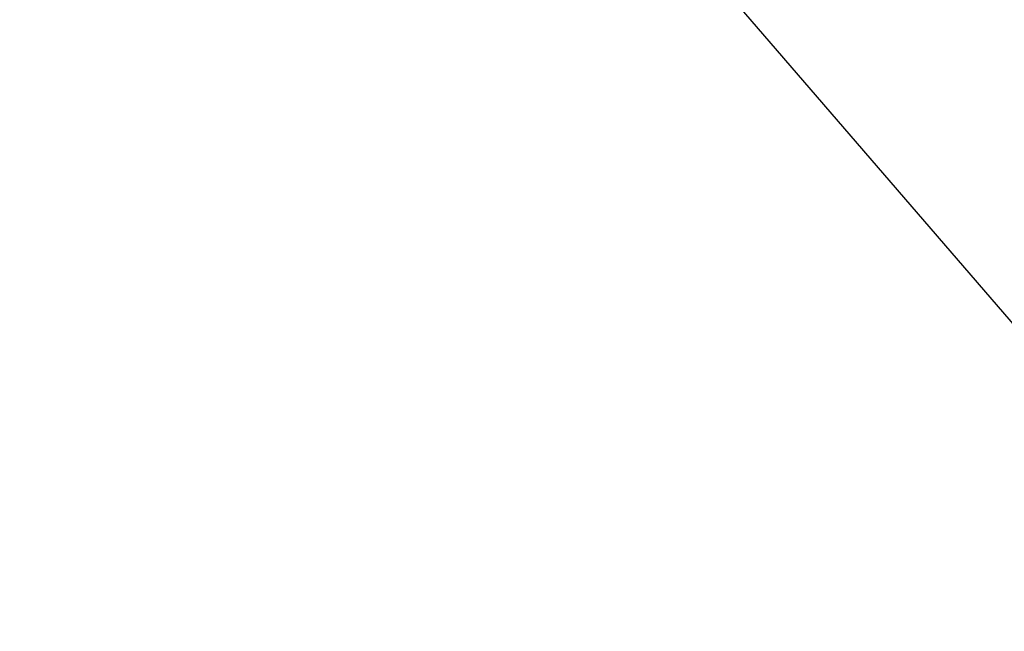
# Paper-space layout '_Trimétrica' of a CAD drawing. Header units: millimetres. Extents: x -779 to 107, y -976 to -84.
# Tile 80 of 197: x -502.23 to -492.97, y -655.4 to -649.64. Entities that reach past the tile are written whole.
import ezdxf

# ---------------------------------------------------------------- set-up
doc = ezdxf.new("R2010")
doc.units = ezdxf.units.MM

psp = doc.layouts.new('_Trimétrica')

# ---------------------------------------------------------------- linework, layer by layer
at = {"color": 7, "linetype": 'Continuous', "lineweight": 25, "flags": 128}
psp.add_lwpolyline([(-537.5692, -586.0213), (-533.2321, -594.2906), (-528.6291, -602.4729), (-523.7665, -610.5572), (-518.6509, -618.5326), (-513.2891, -626.3883), (-507.6884, -634.1137), (-501.8564, -641.6984), (-495.8009, -649.1322), (-489.5301, -656.4049), (-483.0525, -663.5069), (-476.3768, -670.4284), (-469.512, -677.1602)], dxfattribs=at)
at = {"color": 7, "linetype": 'Continuous', "lineweight": 25}
psp.add_open_spline([(-502.0853, -328.2898), (-501.3449, -327.7445), (-498.775, -325.8519), (-494.1656, -322.8665), (-488.2707, -319.3354), (-482.1806, -316.0729), (-475.919, -313.0642), (-469.4894, -310.3177), (-462.9011, -307.835), (-456.1617, -305.6191), (-449.2795, -303.6724), (-442.2628, -301.9968), (-435.1199, -300.5941), (-427.8592, -299.4657), (-420.4893, -298.6126), (-413.0187, -298.0358), (-405.4562, -297.7358), (-397.8106, -297.7128), (-390.0907, -297.967), (-382.3057, -298.4981), (-374.4646, -299.3054), (-366.5766, -300.3881), (-358.6511, -301.7451), (-350.6974, -303.3749), (-342.7249, -305.2757), (-334.7432, -307.4455), (-326.7619, -309.8817), (-318.7904, -312.5817), (-310.8385, -315.5425), (-302.9156, -318.7605), (-295.0314, -322.2322), (-287.1955, -325.9535), (-279.4174, -329.9201), (-271.7065, -334.1273), (-264.0723, -338.5702), (-256.524, -343.2434), (-249.0709, -348.1415), (-241.7221, -353.2586), (-234.4865, -358.5886), (-227.373, -364.1251), (-220.3903, -369.8613), (-213.5468, -375.7905), (-206.851, -381.9053), (-200.311, -388.1984), (-193.9348, -394.6621), (-187.7301, -401.2886), (-181.7045, -408.0698), (-175.8652, -414.9974), (-170.2195, -422.0629), (-164.7741, -429.2576), (-159.5354, -436.5729), (-154.51, -443.9997), (-149.7037, -451.5289), (-145.1222, -459.1514), (-140.7711, -466.8577), (-136.6555, -474.6385), (-132.7802, -482.4843), (-129.1497, -490.3853), (-125.7683, -498.3322), (-122.6398, -506.315), (-119.7679, -514.3242), (-117.1557, -522.3499), (-114.8062, -530.3824), (-112.7219, -538.4121), (-110.9052, -546.4293), (-109.3579, -554.4243), (-108.0817, -562.3876), (-107.0778, -570.3097), (-106.3472, -578.1813), (-105.8905, -585.993), (-105.7081, -593.7357), (-105.8, -601.4004), (-106.1661, -608.9782), (-106.8057, -616.4603), (-107.7181, -623.8381), (-108.9023, -631.1032), (-110.3569, -638.2473), (-112.0805, -645.262), (-114.0711, -652.1395), (-116.3269, -658.8718), (-118.8455, -665.4511), (-121.6242, -671.8698), (-124.6607, -678.1199), (-127.9501, -684.1955), (-131.4954, -690.0834), (-135.2011, -695.6956), (-137.8467, -699.2369), (-139.1337, -700.9595)], degree=3, knots=[0, 0, 0, 0, 0.004861, 0.016871, 0.028873, 0.040866, 0.052848, 0.064818, 0.076776, 0.08872, 0.100652, 0.112571, 0.124478, 0.136373, 0.148257, 0.160131, 0.171996, 0.183853, 0.195702, 0.207545, 0.219382, 0.231215, 0.243043, 0.254868, 0.266689, 0.278509, 0.290327, 0.302143, 0.313959, 0.325773, 0.337588, 0.349402, 0.361215, 0.373029, 0.384843, 0.396657, 0.408472, 0.420287, 0.432102, 0.443917, 0.455732, 0.467548, 0.479363, 0.491179, 0.502995, 0.51481, 0.526626, 0.538441, 0.550256, 0.56207, 0.573884, 0.585697, 0.59751, 0.609322, 0.621133, 0.632944, 0.644755, 0.656565, 0.668374, 0.680183, 0.691992, 0.703802, 0.715611, 0.727421, 0.739232, 0.751044, 0.762859, 0.774675, 0.786495, 0.798318, 0.810146, 0.821978, 0.833817, 0.845663, 0.857517, 0.869379, 0.881251, 0.893134, 0.905029, 0.916935, 0.928855, 0.940788, 0.952734, 0.964693, 0.976665, 0.988649, 1, 1, 1, 1], dxfattribs=at)

doc.saveas('drawing.dxf')
